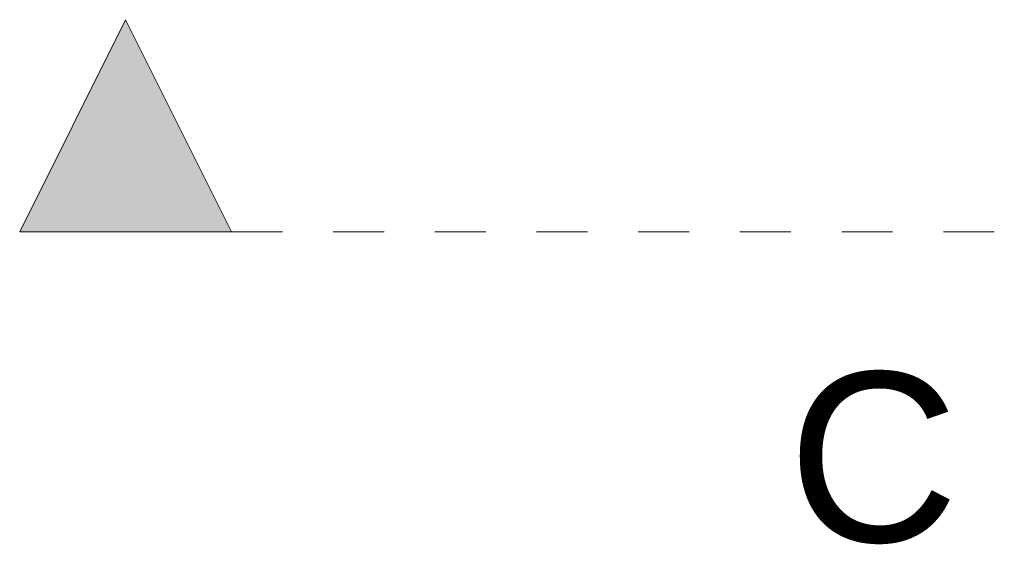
# Model space of a CAD drawing. Header units: millimetres. Extents: x 53458 to 260960, y -123310 to -87533.
# Tile 86 of 256: x 59583 to 61907, y -106510 to -105266. Entities that reach past the tile are written whole.
import ezdxf

# ---------------------------------------------------------------- set-up
doc = ezdxf.new("R2010")
doc.units = ezdxf.units.MM
doc.header["$MEASUREMENT"] = 0
doc.linetypes.add('Przerywana', pattern=[240, 120, -120])
doc.layers.add('A-Przekroje', color=7, linetype='Continuous')
doc.layers.add('A-Przekroje-PB', color=7, linetype='Continuous')
for name, color, linetype, lineweight, true_color in [('A-Przekroje-PB_Nr_pióra__58', 7, 'Continuous', 13, 0xdf0000), ('A-Przekroje_Nr_pióra__5', 7, 'Continuous', 13, 0x40a5ff), ('A-Przekroje_Nr_pióra__58', 7, 'Continuous', 13, 0xdf0000)]:
    doc.layers.add(name, color=color, linetype=linetype, lineweight=lineweight, true_color=true_color)
doc.styles.add('STYL_AUTOMATYCZNY_1', font='arial.ttf')

# ---------------------------------------------------------------- blocks, each defined once
blk = doc.blocks.new('Płaszczyzna odcinająca_2', base_point=(59833, -105766))
at = {"layer": 'A-Przekroje_Nr_pióra__58', "linetype": 'Continuous', "lineweight": 13, "true_color": 0xdf0000}
blk.add_hatch(color=12, dxfattribs=at).paths.add_polyline_path([(59583, -105766), (60083, -105766), (59833, -105266)])
at = {"layer": 'A-Przekroje_Nr_pióra__5', "color": 161, "linetype": 'Przerywana', "lineweight": 13, "true_color": 0x40a5ff}
blk.add_line((60083, -105766), (93169.8, -105766), dxfattribs=at)
at = {"layer": 'A-Przekroje_Nr_pióra__58', "color": 12, "linetype": 'Continuous', "lineweight": 13, "true_color": 0xdf0000, "flags": 128}
blk.add_lwpolyline([(59583, -105766), (60083, -105766), (59833, -105266)], close=True, dxfattribs=at)
blk = doc.blocks.new('Płaszczyzna odcinająca_3', base_point=(62199.3, -106596.2))
at = {"layer": 'A-Przekroje-PB_Nr_pióra__58', "color": 12, "lineweight": 13, "true_color": 0xdf0000, "insert": (61799.3, -106502.9), "char_height": 400, "attachment_point": 9, "style": 'STYL_AUTOMATYCZNY_1'}
blk.add_mtext('\\A1;{\\pqr;\\pt0;\\fArial|b0|i0|c238|p0;\\W1.000000;C}', dxfattribs=at)

msp = doc.modelspace()

# ---------------------------------------------------------------- block references
at = {"layer": 'A-Przekroje', "color": 161, "lineweight": 13, "true_color": 0x40a5ff}
msp.add_blockref('Płaszczyzna odcinająca_2', (59832.96, -105765.97), dxfattribs=at)
at = {"layer": 'A-Przekroje-PB', "color": 161, "lineweight": 13, "true_color": 0x40a5ff}
msp.add_blockref('Płaszczyzna odcinająca_3', (62199.27, -106596.19), dxfattribs=at)

doc.saveas('drawing.dxf')
